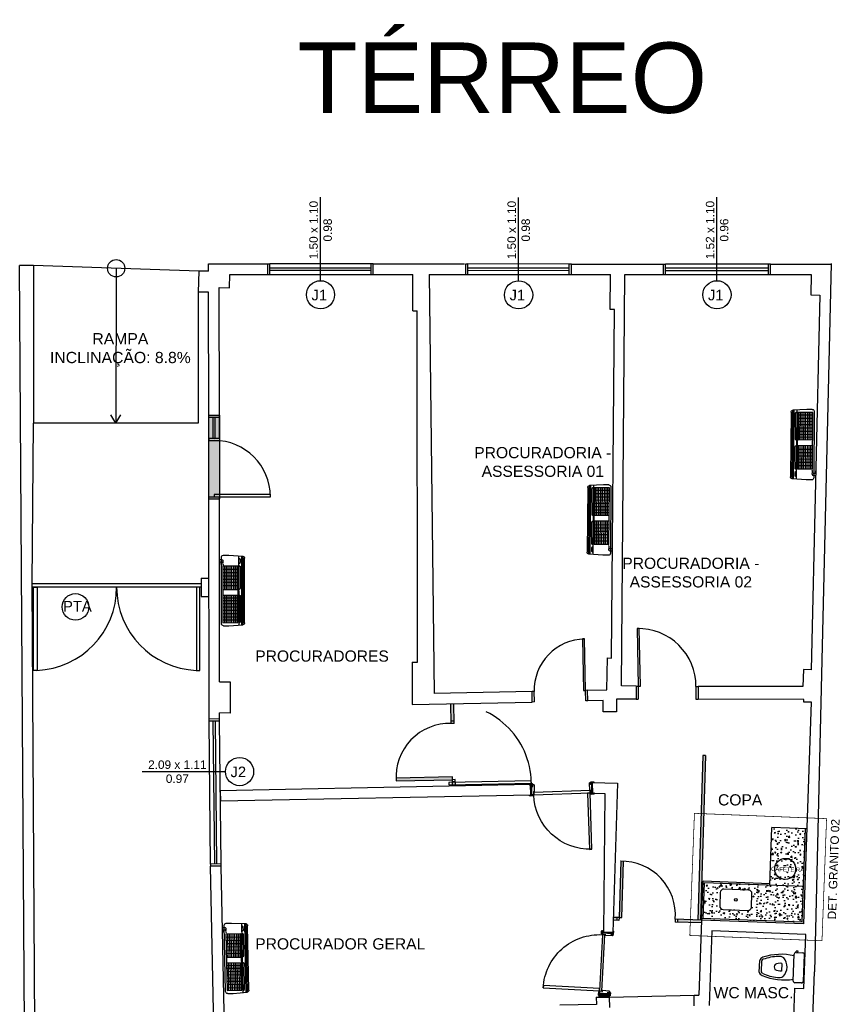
# Model space of a CAD drawing. Header units: inches. Extents: x 352 to 438, y 0 to 186.
# Tile 31 of 40: x 370 to 381, y 171 to 185. Entities that reach past the tile are written whole.
import ezdxf

# ---------------------------------------------------------------- set-up
doc = ezdxf.new("R2010")
doc.units = ezdxf.units.IN
doc.header["$MEASUREMENT"] = 0
for name, pattern in [('DASHDOT', [1, 0.5, -0.25, 0, -0.25]), ('DASHED2', [0.375, 0.25, -0.125]), ('HIDDEN2', [0.1875, 0.125, -0.0625])]:
    doc.linetypes.add(name, pattern=pattern)
for name, color, linetype in [('Móveis', 2, 'Continuous'), ('TJ-CONSTRUIR', 11, 'Continuous'), ('TJ-DEMOLIR', 30, 'HIDDEN2'), ('TJ-DIVISORIA', 96, 'Continuous'), ('TJ-ESQUADRIA1', 1, 'Continuous'), ('TJ-ESQUADRIA2', 2, 'Continuous'), ('TJ-ESQUADRIAS', 2, 'Continuous'), ('TJ-GRANITOVISTA', 2, 'Continuous'), ('TJ-HACHURA', 8, 'Continuous'), ('TJ-LOUCA', 2, 'Continuous'), ('TJ-PAREDE', 5, 'Continuous'), ('TJ-PAREDECORTE', 5, 'Continuous'), ('TJ-PAREDEMURO', 3, 'Continuous'), ('TJ-PISO', 1, 'Continuous'), ('TJ-SPLIT', 142, 'Continuous'), ('TJ-TEXTO01 1PARA100', 1, 'Continuous'), ('TJ-TEXTO02', 2, 'Continuous'), ('TJ-TEXTO03 1PARA100', 3, 'Continuous'), ('TJ-TEXTOESQUADRIA', 200, 'Continuous')]:
    doc.layers.add(name, color=color, linetype=linetype)
doc.layers.add('TJ-DETBANCADAS', color=4, linetype='DASHDOT', lineweight=13)
doc.styles.add('ARIAL', font='arial.ttf')
doc.styles.get("Standard").update_dxf_attribs({"font": 'arial.ttf'})

# ---------------------------------------------------------------- blocks, each defined once
blk = doc.blocks.new('Vaso-p01')
at = {"color": 2}
for p, q in [((-0.162, 0), (0.162, 0)), ((-0.182, -0.077), (-0.198, -0.077)), ((-0.198, -0.077), (-0.198, -0.101)), ((-0.182, -0.101), (-0.198, -0.101)), ((-0.182, -0.101), (-0.182, -0.02)), ((0.182, -0.02), (0.182, -0.101)), ((0.162, -0.121), (-0.162, -0.121)), ((0.07, -0.533), (-0.07, -0.533)), ((0.067, -0.509), (-0.067, -0.509))]:
    blk.add_line(p, q, dxfattribs=at)
at = {"color": 1}
blk.add_line((-0.045, -0.267), (0.047, -0.267), dxfattribs=at)
at = {"color": 2}
for centre, radius, start, end in [((-0.162, -0.02), 0.0203, 90, 180), ((0.162, -0.02), 0.0203, 0, 90), ((-0.162, -0.101), 0.0203, 180, 270), ((0.162, -0.101), 0.0203, 270, 0), ((0.543, -0.252), 0.697, 169.1709, 200.5902), ((0, -0.367), 0.165, 46.9385, 133.0615), ((-0.543, -0.252), 0.697, 339.4098, 10.8291), ((-0.029, -0.3), 0.0988, 147.4418, 187.6795), ((0.543, -0.252), 0.673, 185.1838, 200.8893), ((-0.543, -0.252), 0.673, 339.1107, 354.8162), ((0.029, -0.3), 0.0988, 352.3205, 32.5582), ((-0.059, -0.481), 0.0536, 198.539, 258.4599), ((-0.059, -0.481), 0.0293, 203.7143, 254.3649), ((0.059, -0.481), 0.0293, 285.6351, 336.2857), ((0.059, -0.481), 0.0536, 281.5401, 341.461)]:
    blk.add_arc(centre, radius, start, end, dxfattribs=at)
at = {"color": 1}
for centre, radius, start, end in [((0.09, -0.282), 0.135, 173.5588, 209.061), ((0.001, -0.298), 0.0579, 239.3297, 300.6703), ((-0.088, -0.282), 0.135, 330.939, 6.4412)]:
    blk.add_arc(centre, radius, start, end, dxfattribs=at)
blk = doc.blocks.new('porta 80')
at = {"layer": 'TJ-ESQUADRIAS'}
for p, q in [((-0.161, 0.888), (-0.047, 0.888)), ((-0.161, 0.879), (-0.161, 0.888)), ((-0.155, 0.879), (-0.161, 0.879)), ((-0.161, 0.871), (-0.155, 0.871)), ((-0.155, 0.871), (-0.155, 0.879)), ((-0.117, 0.863), (-0.153, 0.863)), ((-0.117, 0.862), (-0.117, 0.863)), ((-0.112, 0.862), (-0.117, 0.862)), ((-0.117, 0.859), (-0.112, 0.859)), ((-0.117, 0.855), (-0.117, 0.859)), ((-0.115, 0.853), (-0.117, 0.855)), ((-0.019, 0.853), (-0.115, 0.853)), ((-0.112, 0.859), (-0.112, 0.862)), ((-0.047, 0.888), (-0.011, 0.888)), ((-0.037, 0.879), (-0.037, 0.871)), ((-0.011, 0.879), (-0.037, 0.879)), ((-0.037, 0.871), (-0.011, 0.871)), ((-0.011, 0.888), (-0.011, 0.879)), ((-0.011, 0.871), (-0.011, 0.861)), ((-0.161, 0.05), (-0.155, 0.05)), ((-0.161, 0.042), (-0.161, 0.033)), ((-0.155, 0.042), (-0.161, 0.042)), ((-0.161, 0.033), (-0.087, 0.033)), ((-0.155, 0.05), (-0.155, 0.042)), ((-0.117, 0.058), (-0.153, 0.058)), ((-0.115, 0.068), (-0.117, 0.066)), ((-0.117, 0.066), (-0.117, 0.062)), ((-0.117, 0.062), (-0.112, 0.062)), ((-0.117, 0.059), (-0.117, 0.058)), ((-0.112, 0.059), (-0.117, 0.059)), ((-0.019, 0.068), (-0.115, 0.068)), ((-0.112, 0.062), (-0.112, 0.059)), ((-0.087, 0.033), (-0.011, 0.033)), ((-0.037, 0.05), (-0.011, 0.05)), ((-0.037, 0.042), (-0.037, 0.05)), ((-0.011, 0.042), (-0.037, 0.042)), ((-0.011, 0.05), (-0.011, 0.06)), ((-0.011, 0.033), (-0.011, 0.042))]:
    blk.add_line(p, q, dxfattribs=at)
at = {"layer": 'TJ-ESQUADRIAS', "color": 1, "linetype": 'DASHED2', "ltscale": 5}
blk.add_lwpolyline([(-0.957, 0.825), (-0.957, 0.86), (-0.157, 0.86), (-0.157, 0.825), (-0.957, 0.825)], dxfattribs=at)
at = {"layer": 'TJ-ESQUADRIAS'}
for points in [[(-0.161, 0.916), (-0.163, 0.913), (-0.164, 0.913), (-0.164, 0.878), (-0.159, 0.878), (-0.156, 0.875), (-0.156, 0.871), (-0.164, 0.871, -0.414214), (-0.172, 0.879), (-0.172, 0.913, -0.414214), (-0.164, 0.921), (-0.161, 0.921)], [(-0.119, 0.854, -0.165409), (-0.121, 0.855, 0.159727), (-0.119, 0.862), (-0.118, 0.862), (-0.118, 0.854)], [(-0.032, 0.878), (-0.035, 0.875), (-0.035, 0.871), (-0.008, 0.871, 0.414214), (0, 0.879), (0, 0.913, 0.414214), (-0.008, 0.921), (-0.011, 0.921), (-0.011, 0.878)], [(-0.161, 0.005), (-0.163, 0.007), (-0.164, 0.007), (-0.164, 0.042), (-0.159, 0.042), (-0.156, 0.045), (-0.156, 0.05), (-0.164, 0.05, 0.414214), (-0.172, 0.042), (-0.172, 0.008, 0.414214), (-0.164, 0), (-0.161, 0)], [(-0.119, 0.067, 0.165409), (-0.121, 0.066, -0.159727), (-0.119, 0.059), (-0.118, 0.059), (-0.118, 0.067)], [(-0.032, 0.042), (-0.035, 0.045), (-0.035, 0.05), (-0.008, 0.05, -0.414214), (0, 0.042), (0, 0.008, -0.414214), (-0.008, 0), (-0.011, 0), (-0.011, 0.042)]]:
    blk.add_lwpolyline(points, format="xyb", close=True, dxfattribs=at)
blk.add_lwpolyline([(-0.157, 0.86), (-0.122, 0.86), (-0.122, 0.06), (-0.157, 0.06), (-0.157, 0.86)], dxfattribs=at)
at = {"layer": 'TJ-ESQUADRIAS', "color": 1, "linetype": 'DASHED2', "ltscale": 5}
blk.add_arc((-0.157, 0.86), 0.8, 180, 270, dxfattribs=at)
at = {"layer": 'TJ-ESQUADRIAS'}
for centre, start, end in [((-0.153, 0.871), 180, 270), ((-0.019, 0.861), 270, 0), ((-0.153, 0.05), 90, 180), ((-0.019, 0.06), 0, 90)]:
    blk.add_arc(centre, 0.008, start, end, dxfattribs=at)
at = {"layer": 'TJ-PAREDECORTE', "linetype": 'Continuous'}
for p, q in [((-0.161, 0.9), (-0.011, 0.9)), ((-0.161, 0.02), (-0.011, 0.02))]:
    blk.add_line(p, q, dxfattribs=at)
blk = doc.blocks.new('cuba4')
at = {"layer": 'TJ-LOUCA'}
blk.add_lwpolyline([(0.225, -0.095), (0.225, 0.095, 0.414214), (0.175, 0.145), (-0.175, 0.145, 0.414214), (-0.225, 0.095), (-0.225, -0.095, 0.414214), (-0.175, -0.145), (0.175, -0.145, 0.414214)], format="xyb", close=True, dxfattribs=at)
at = {"layer": 'TJ-LOUCA', "color": 1}
blk.add_circle((0, 0), 0.02, dxfattribs=at)
blk = doc.blocks.new('A$C794E0566')
for p, q in [((0.019, 0.014, 0), (0.019, 0.986, 0)), ((0.225, 1, 0), (0.025, 0.988, 0)), ((0.039, 0.01, 0), (0.039, 0.988, 0)), ((0.08, 0.005, 0), (0.08, 0.991, 0)), ((0.3, 1, 0), (0.225, 1, 0)), ((0, 0.042, 0), (0, 0.958, 0)), ((0.08, 0.96, 0), (0.06, 0.945, 0)), ((0.06, 0.896, 0), (0.06, 0.945, 0)), ((0.08, 0.881, 0), (0.06, 0.896, 0)), ((0.08, 0.855, 0), (0.06, 0.84, 0)), ((0.06, 0.531, 0), (0.06, 0.84, 0)), ((0.309, 0.848, 0), (0.097, 0.848, 0)), ((0.097, 0.848, 0), (0.097, 0.043, 0)), ((0.107, 0.515, 0), (0.107, 0.848, 0)), ((0.13, 0.515, 0), (0.13, 0.848, 0)), ((0.155, 0.515, 0), (0.155, 0.848, 0)), ((0.18, 0.515, 0), (0.18, 0.848, 0)), ((0.205, 0.515, 0), (0.205, 0.848, 0)), ((0.232, 0.515, 0), (0.232, 0.848, 0)), ((0.257, 0.515, 0), (0.257, 0.848, 0)), ((0.282, 0.515, 0), (0.282, 0.848, 0)), ((0.309, 0.848, 0), (0.309, 0.043, 0)), ((0.32, 0.935, 0), (0.358, 0.935, 0)), ((0.32, 0.903, 0), (0.358, 0.903, 0)), ((0.33, 0.03, 0), (0.33, 0.97, 0)), ((0.358, 0.903, 0), (0.358, 0.871, 0)), ((0.309, 0.801, 0), (0.097, 0.801, 0)), ((0.309, 0.755, 0), (0.097, 0.755, 0)), ((0.309, 0.709, 0), (0.097, 0.709, 0)), ((0.309, 0.663, 0), (0.097, 0.663, 0)), ((0.309, 0.616, 0), (0.097, 0.616, 0)), ((0.309, 0.57, 0), (0.097, 0.57, 0)), ((0.08, 0.515, 0), (0.06, 0.531, 0)), ((0.08, 0.441, 0), (0.06, 0.425, 0)), ((0.06, 0.055, 0), (0.06, 0.425, 0)), ((0.309, 0.515, 0), (0.097, 0.515, 0)), ((0.309, 0.435, 0), (0.097, 0.435, 0)), ((0.107, 0.043, 0), (0.107, 0.435, 0)), ((0.13, 0.043, 0), (0.13, 0.435, 0)), ((0.155, 0.043, 0), (0.155, 0.435, 0)), ((0.18, 0.043, 0), (0.18, 0.435, 0)), ((0.205, 0.043, 0), (0.205, 0.435, 0)), ((0.232, 0.043, 0), (0.232, 0.435, 0)), ((0.257, 0.043, 0), (0.257, 0.435, 0)), ((0.282, 0.043, 0), (0.282, 0.435, 0)), ((0.309, 0.397, 0), (0.097, 0.397, 0)), ((0.309, 0.397, 0), (0.097, 0.397, 0)), ((0.309, 0.359, 0), (0.097, 0.359, 0)), ((0.309, 0.359, 0), (0.097, 0.359, 0)), ((0.309, 0.313, 0), (0.097, 0.313, 0)), ((0.309, 0.266, 0), (0.097, 0.266, 0)), ((0.309, 0.266, 0), (0.097, 0.266, 0)), ((0.309, 0.266, 0), (0.097, 0.266, 0)), ((0.309, 0.266, 0), (0.097, 0.266, 0)), ((0.309, 0.22, 0), (0.097, 0.22, 0)), ((0.309, 0.22, 0), (0.097, 0.22, 0)), ((0.309, 0.174, 0), (0.097, 0.174, 0)), ((0.309, 0.174, 0), (0.097, 0.174, 0)), ((0.309, 0.174, 0), (0.097, 0.174, 0)), ((0.309, 0.174, 0), (0.097, 0.174, 0)), ((0.225, 0, 0), (0.025, 0.012, 0)), ((0.225, 0, 0), (0.025, 0.012, 0)), ((0.08, 0.04, 0), (0.06, 0.055, 0)), ((0.08, 0.04, 0), (0.06, 0.055, 0)), ((0.309, 0.128, 0), (0.097, 0.128, 0)), ((0.309, 0.128, 0), (0.097, 0.128, 0)), ((0.309, 0.081, 0), (0.097, 0.081, 0)), ((0.309, 0.081, 0), (0.097, 0.081, 0)), ((0.309, 0.081, 0), (0.097, 0.081, 0)), ((0.309, 0.081, 0), (0.097, 0.081, 0)), ((0.309, 0.043, 0), (0.097, 0.043, 0)), ((0.309, 0.043, 0), (0.097, 0.043, 0)), ((0.3, 0, 0), (0.225, 0, 0)), ((0.3, 0, 0), (0.225, 0, 0))]:
    blk.add_line(p, q)
at = {"lineweight": -3}
blk.add_line((0.318, 0.913, 0), (0.318, 0.913, 0), dxfattribs=at)
for centre, start, end in [((0.03, 0.958, 0), 100, 180), ((0.3, 0.97, 0), 0, 90), ((0.03, 0.042, 0), 180, 260), ((0.03, 0.042, 0), 180, 260), ((0.3, 0.03, 0), 270, 0), ((0.3, 0.03, 0), 270, 0)]:
    blk.add_arc(centre, 0.03, start, end)
blk.add_spline([(0.33, 0.943, 0), (0.31, 0.929, 0), (0.31, 0.897, 0), (0.31, 0.873, 0), (0.302, 0.861, 0)], degree=3, dxfattribs=at)

msp = doc.modelspace()

# ---------------------------------------------------------------- hatches: boundary and pattern name
at = {"layer": 'TJ-CONSTRUIR'}
h = msp.add_hatch(color=256, dxfattribs=at)
h.dxf.hatch_style = 1
h.paths.add_polyline_path([(372.359, 179.842), (372.509, 179.842), (372.509, 178.652), (372.359, 178.652)])
h = msp.add_hatch(color=256, dxfattribs=at)
h.dxf.hatch_style = 1
h.paths.add_polyline_path([(378.053, 171.615), (377.902, 171.623), (377.903, 171.575), (378.053, 171.578)])
at = {"layer": 'TJ-DIVISORIA'}
h = msp.add_hatch(color=256, dxfattribs=at)
h.dxf.hatch_style = 1
h.paths.add_polyline_path([(375.861, 174.595), (375.821, 174.594), (375.822, 174.574), (375.862, 174.575)])
h.paths.add_polyline_path([(375.861, 174.625), (375.821, 174.624), (375.821, 174.594), (375.861, 174.595)])
h.paths.add_polyline_path([(375.86, 174.635), (375.82, 174.634), (375.821, 174.624), (375.861, 174.625)])
h.paths.add_polyline_path([(375.819, 174.704), (375.019, 174.688), (375.02, 174.648), (375.82, 174.664)])
h.paths.add_polyline_path([(375.838, 175.743, 0.008775), (375.798, 175.744), (375.803, 175.494), (375.843, 175.494)])
h.paths.add_polyline_path([(375.838, 175.744), (375.807, 175.744, -0.006751), (375.838, 175.743)])
at = {"layer": 'TJ-DIVISORIA', "true_color": 0xafd9aa}
h = msp.add_hatch(color=9, dxfattribs=at)
h.dxf.hatch_style = 1
h.paths.add_polyline_path([(379.415, 175.006), (379.375, 175.007), (379.306, 172.673), (379.346, 172.672)])
at = {"layer": 'TJ-DIVISORIA'}
h = msp.add_hatch(color=256, dxfattribs=at)
h.dxf.hatch_style = 1
h.paths.add_polyline_path([(378.157, 172.707), (378.107, 172.708), (378.105, 172.668), (378.155, 172.667)])
h.paths.add_polyline_path([(378.25, 173.504), (378.21, 173.506), (378.187, 172.706), (378.227, 172.705)])
h.paths.add_polyline_path([(379.36, 172.671), (379.016, 172.681), (379.015, 172.641), (379.359, 172.631)])
at = {"layer": 'TJ-HACHURA', "linetype": 'Continuous'}
h = msp.add_hatch(dxfattribs=at)
h.set_pattern_fill('AR-CONC', color=8, scale=0.025)
h.set_pattern_definition([(50, (3.68957, 8.43552), (0.179315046, -0.015688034), [0.01875, -0.20625]), (355, (3.68957, 8.43552), (-0.03468783, 0.18804803), [0.015, -0.165]), (100.451444, (3.70451, 8.43421), (0.14462721, 0.17236), [0.01593505, -0.17528553]), (46.1842, (3.68957, 8.48552), (0.26681033, -0.04137982), [0.028125, -0.309375]), (96.635635, (3.7118, 8.48207), (0.23366549, 0.24352965), [0.02390259, -0.26292844]), (351.184164, (3.68957, 8.48552), (0.23366549, 0.24352965), [0.0225, -0.2475]), (21, (3.71457, 8.47302), (0.149226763, -0.100654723), [0.01875, -0.20625]), (326, (3.71457, 8.47302), (0.06082883, 0.18128751), [0.015, -0.165]), (71.451445, (3.727, 8.46463), (0.210055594, 0.08063279), [0.01593505, -0.17528553]), (37.5, (3.689567, 8.43552), (0.003039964, 0.083223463), [0, -0.163, 0, -0.1675, 0, -0.165625]), (7.5, (3.68957, 8.43552), (0.065767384, 0.098602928), [0, -0.0955, 0, -0.15925, 0, -0.063125]), (327.5, (3.633817, 8.43552), (0.133455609, -0.005638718), [0, -0.0625, 0, -0.195, 0, -0.25875]), (317.5, (3.60882, 8.43552), (0.145796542, 0.025026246), [0, -0.08125, 0, -0.1295, 0, -0.18375])])
h.paths.add_polyline_path([(380.809, 173.149), (380.329, 173.166), (379.4, 173.2), (379.381, 172.69), (380.79, 172.639)])
h.paths.add_polyline_path([(380.068, 172.856, -0.414214), (380.016, 172.808), (379.666, 172.82, -0.414214), (379.618, 172.872), (379.625, 173.062, -0.414214), (379.677, 173.11), (380.026, 173.097, -0.414214), (380.074, 173.046)], flags=16)
h.paths.add_polyline_path([(379.826, 172.959, -1), (379.866, 172.959, -1)], flags=0)
h.paths.add_polyline_path([(380.838, 173.969), (380.359, 173.986), (380.329, 173.166), (380.809, 173.149)])

# ---------------------------------------------------------------- linework, layer by layer
at = {"layer": 'Móveis'}
msp.add_circle((380.548, 173.397), 0.15, dxfattribs=at)
at = {"layer": 'TJ-DEMOLIR', "ltscale": 10}
for p, q in [((372.359, 179.812), (372.359, 179.842)), ((372.359, 179.812), (372.509, 179.812)), ((372.359, 179.512), (372.359, 179.812)), ((372.419, 179.512), (372.419, 179.812)), ((372.449, 179.512), (372.449, 179.812)), ((372.509, 179.812), (372.509, 179.842)), ((372.509, 179.512), (372.509, 179.812)), ((372.359, 179.512), (372.509, 179.512)), ((372.359, 179.512), (372.359, 179.482)), ((372.359, 179.482), (372.509, 179.482)), ((372.509, 179.512), (372.509, 179.482)), ((372.359, 178.682), (372.509, 178.682)), ((372.359, 178.652), (372.359, 178.682)), ((372.509, 178.652), (372.509, 178.682)), ((378.053, 171.578), (379.253, 171.603))]:
    msp.add_line(p, q, dxfattribs=at)
for points in [[(372.434, 178.682), (373.234, 178.683), (373.234, 178.713), (372.434, 178.712)], [(375.771, 174.593), (376.941, 174.616), (376.94, 174.646), (375.771, 174.623)]]:
    msp.add_lwpolyline(points, close=True, dxfattribs=at)
for centre, radius, start, end in [((372.434, 178.682), 0.8, 0.0389, 90.0389), ((375.801, 174.603), 1.14, 1.1604, 92.6485)]:
    msp.add_arc(centre, radius, start, end, dxfattribs=at)
at = {"layer": 'TJ-DETBANCADAS', "ltscale": 4, "const_width": 0.01}
msp.add_lwpolyline([(381.07, 172.377), (379.192, 172.452), (379.258, 174.186), (381.135, 174.111)], close=True, dxfattribs=at)
at = {"layer": 'TJ-DIVISORIA'}
for p, q in [((375.804, 175.464), (375.798, 175.744)), ((375.844, 175.464), (375.838, 175.744)), ((375.843, 175.494), (375.803, 175.494)), ((375.844, 175.464), (375.804, 175.464)), ((375.86, 174.665), (375.82, 174.664)), ((375.822, 174.574), (375.82, 174.664)), ((375.862, 174.575), (375.86, 174.665)), ((375.86, 174.635), (375.82, 174.634)), ((378.187, 172.706), (378.107, 172.708)), ((378.157, 172.707), (378.155, 172.667)), ((378.187, 172.706), (378.185, 172.666)), ((378.986, 172.682), (378.985, 172.642)), ((379.36, 172.671), (378.986, 172.682)), ((379.016, 172.681), (379.015, 172.641)), ((378.185, 172.666), (378.105, 172.668)), ((379.359, 172.631), (378.985, 172.642))]:
    msp.add_line(p, q, dxfattribs=at)
at = {"layer": 'TJ-DIVISORIA', "color": 9, "true_color": 0xafd9aa}
for p, q in [((379.375, 175.007), (379.306, 172.671)), ((379.415, 175.006), (379.346, 172.67)), ((379.415, 175.006), (379.375, 175.007))]:
    msp.add_line(p, q, dxfattribs=at)
at = {"layer": 'TJ-DIVISORIA'}
for points in [[(375.819, 174.704), (375.019, 174.688), (375.02, 174.648), (375.82, 174.664)], [(378.227, 172.705), (378.25, 173.504), (378.21, 173.506), (378.187, 172.706)]]:
    msp.add_lwpolyline(points, close=True, dxfattribs=at)
for centre, start, end in [((375.781, 174.701), 88.3189, 184.0019), ((378.225, 172.743), 355.4549, 91.1378)]:
    msp.add_arc(centre, 0.763, start, end, dxfattribs=at)
at = {"layer": 'TJ-ESQUADRIA1'}
for p, q in [((374.666, 181.988), (373.226, 181.989)), ((377.48, 181.987), (376.04, 181.988)), ((380.308, 181.987), (378.848, 181.987)), ((373.226, 181.839), (374.666, 181.838)), ((376.04, 181.838), (377.48, 181.837)), ((378.848, 181.837), (380.308, 181.837)), ((372.384, 173.465), (372.362, 175.495)), ((372.534, 173.467), (372.511, 175.497))]:
    msp.add_line(p, q, dxfattribs=at)
at = {"layer": 'TJ-ESQUADRIA1', "color": 9}
for p, q in [((372.25, 177.446), (369.85, 177.446)), ((372.25, 177.396), (369.85, 177.396))]:
    msp.add_line(p, q, dxfattribs=at)
at = {"layer": 'TJ-ESQUADRIA1', "color": 2}
for points in [[(369.869, 177.396), (369.919, 177.396), (369.919, 176.216), (369.869, 176.216)], [(372.232, 177.396), (372.182, 177.396), (372.182, 176.216), (372.232, 176.216)]]:
    msp.add_lwpolyline(points, close=True, dxfattribs=at)
at = {"layer": 'TJ-ESQUADRIA1'}
for centre, radius, start, end in [((369.869, 177.396), 1.181, 272.3946, 0), ((372.231, 177.396), 1.181, 180, 267.6054), ((378.46, 175.99), 0.82, 359.9357, 91.1604), ((377.71, 175.932), 0.73, 91.1604, 181.1604)]:
    msp.add_arc(centre, radius, start, end, dxfattribs=at)
at = {"layer": 'TJ-ESQUADRIA2'}
for p, q in [((373.196, 181.989), (373.226, 181.989)), ((373.226, 181.839), (373.226, 181.989)), ((374.666, 181.928), (373.226, 181.929)), ((374.666, 181.838), (374.666, 181.988)), ((374.696, 181.988), (374.666, 181.988)), ((376.01, 181.988), (376.04, 181.988)), ((376.04, 181.838), (376.04, 181.988)), ((377.48, 181.927), (376.04, 181.928)), ((377.48, 181.837), (377.48, 181.987)), ((377.51, 181.987), (377.48, 181.987)), ((378.818, 181.987), (378.848, 181.987)), ((378.848, 181.837), (378.848, 181.987)), ((380.308, 181.927), (378.848, 181.927)), ((380.308, 181.837), (380.308, 181.987)), ((380.338, 181.987), (380.308, 181.987)), ((373.196, 181.839), (373.226, 181.839)), ((373.226, 181.899), (374.666, 181.898)), ((374.666, 181.838), (374.696, 181.838)), ((376.01, 181.838), (376.04, 181.838)), ((376.04, 181.898), (377.48, 181.897)), ((377.48, 181.837), (377.51, 181.837)), ((378.818, 181.837), (378.848, 181.837)), ((378.848, 181.897), (380.308, 181.897)), ((380.308, 181.837), (380.338, 181.837)), ((376.981, 175.917), (376.951, 175.917)), ((376.984, 175.768), (376.981, 175.917)), ((377.74, 175.933), (377.71, 175.932)), ((377.713, 175.782), (377.71, 175.932)), ((378.43, 175.99), (378.46, 175.99)), ((378.46, 175.99), (378.46, 175.808)), ((379.28, 175.989), (379.28, 175.807)), ((379.28, 175.989), (379.31, 175.989)), ((376.984, 175.768), (376.954, 175.767)), ((377.743, 175.783), (377.713, 175.782)), ((378.43, 175.808), (378.46, 175.808)), ((379.28, 175.807), (379.31, 175.808)), ((372.362, 175.495), (372.362, 175.525)), ((372.511, 175.497), (372.362, 175.495)), ((372.444, 173.466), (372.422, 175.496)), ((372.474, 173.466), (372.452, 175.496)), ((372.511, 175.497), (372.51, 175.527)), ((372.534, 173.467), (372.384, 173.465)), ((372.384, 173.465), (372.384, 173.435)), ((372.534, 173.437), (372.534, 173.467))]:
    msp.add_line(p, q, dxfattribs=at)
for points in [[(378.46, 175.99), (378.49, 175.991), (378.474, 176.811), (378.444, 176.81)], [(377.68, 175.932), (377.71, 175.932), (377.696, 176.662), (377.666, 176.662)]]:
    msp.add_lwpolyline(points, close=True, dxfattribs=at)
at = {"layer": 'TJ-GRANITOVISTA'}
for p, q in [((380.329, 173.166), (380.359, 173.986)), ((380.858, 173.968), (380.359, 173.986)), ((379.36, 172.671), (379.38, 173.221)), ((380.33, 173.186), (379.38, 173.221)), ((379.381, 172.69), (379.4, 173.2)), ((380.809, 173.149), (379.4, 173.2))]:
    msp.add_line(p, q, dxfattribs=at)
at = {"layer": 'TJ-GRANITOVISTA', "color": 3}
for p, q in [((380.79, 172.639), (380.838, 173.969)), ((380.838, 173.969), (380.858, 173.968)), ((379.361, 172.691), (379.36, 172.671)), ((380.79, 172.639), (379.361, 172.691))]:
    msp.add_line(p, q, dxfattribs=at)
at = {"layer": 'TJ-PAREDE'}
for p, q in [((372.357, 181.886), (372.357, 181.989)), ((372.357, 181.989), (373.196, 181.989)), ((373.196, 181.839), (373.196, 181.989)), ((374.696, 181.838), (374.696, 181.988)), ((374.696, 181.988), (375.991, 181.988)), ((376.01, 181.838), (376.01, 181.988)), ((377.51, 181.837), (377.51, 181.987)), ((377.51, 181.987), (378.818, 181.987)), ((378.818, 181.837), (378.818, 181.987)), ((380.338, 181.987), (381.207, 181.986)), ((380.338, 181.837), (380.338, 181.987)), ((381.202, 181.995), (380.965, 171.937)), ((372.217, 181.886), (372.207, 181.586)), ((372.357, 181.886), (372.217, 181.886)), ((372.652, 181.649), (372.656, 181.839)), ((372.656, 181.839), (373.196, 181.839)), ((374.696, 181.838), (375.256, 181.838)), ((375.256, 181.323), (375.256, 181.838)), ((375.49, 181.838), (376.01, 181.838)), ((375.49, 181.838), (375.561, 175.889)), ((377.51, 181.837), (378.065, 181.837)), ((378.06, 181.342), (378.065, 181.837)), ((378.22, 175.995), (378.27, 181.837)), ((378.27, 181.837), (378.818, 181.837)), ((380.338, 181.837), (380.918, 181.836)), ((380.918, 181.836), (380.911, 181.547)), ((372.507, 181.652), (372.652, 181.649)), ((372.509, 179.842), (372.507, 181.652)), ((372.357, 181.586), (372.207, 181.586)), ((372.359, 179.842), (372.357, 181.586)), ((380.911, 181.547), (381.041, 181.543)), ((381.041, 181.543), (380.916, 176.225)), ((375.256, 181.323), (375.321, 181.323)), ((375.323, 176.333), (375.321, 181.323)), ((378.12, 181.342), (378.06, 181.342)), ((378.078, 176.392), (378.12, 181.342)), ((372.359, 179.842), (372.509, 179.842)), ((372.359, 178.652), (372.359, 179.842)), ((372.509, 179.842), (372.509, 178.652)), ((372.362, 175.526), (372.359, 178.652)), ((372.359, 178.652), (372.509, 178.652)), ((372.511, 176.052), (372.509, 178.652)), ((372.25, 177.526), (372.36, 177.527)), ((372.25, 177.526), (372.25, 177.446)), ((372.25, 177.446), (372.25, 177.266)), ((372.25, 177.266), (372.36, 177.267)), ((375.248, 176.333), (375.246, 175.732)), ((375.248, 176.333), (375.323, 176.333)), ((378.013, 175.938), (378.023, 176.393)), ((378.023, 176.393), (378.078, 176.392)), ((380.806, 176.228), (380.8, 175.988)), ((380.916, 176.225), (380.806, 176.228)), ((372.511, 176.052), (372.661, 176.052)), ((372.661, 176.052), (372.662, 175.608)), ((376.951, 175.917), (375.561, 175.889)), ((376.954, 175.767), (376.951, 175.917)), ((377.74, 175.933), (378.013, 175.938)), ((377.743, 175.783), (377.74, 175.933)), ((378.43, 175.99), (378.22, 175.995)), ((378.43, 175.99), (378.43, 175.808)), ((380.8, 175.988), (379.31, 175.989)), ((379.31, 175.989), (379.31, 175.807)), ((375.246, 175.732), (376.954, 175.767)), ((377.963, 175.787), (377.743, 175.783)), ((377.96, 175.628), (377.96, 175.788)), ((378.43, 175.808), (378.15, 175.808)), ((378.15, 175.808), (378.15, 175.628)), ((380.81, 175.805), (379.31, 175.807)), ((380.81, 175.765), (380.81, 175.805)), ((380.81, 172.619), (380.923, 175.765)), ((380.923, 175.765), (380.81, 175.765)), ((378.15, 175.628), (377.96, 175.628)), ((372.51, 175.527), (372.362, 175.525)), ((372.51, 175.527), (372.513, 175.613)), ((372.663, 175.608), (372.513, 175.613)), ((375.772, 174.573), (372.522, 174.507)), ((372.522, 174.507), (372.524, 174.357)), ((376.931, 174.596), (375.772, 174.573)), ((376.934, 174.446), (376.931, 174.596)), ((377.799, 174.474), (377.803, 174.624)), ((377.803, 174.624), (378.163, 174.614)), ((378.163, 174.614), (378.1, 172.495)), ((376.934, 174.446), (372.524, 174.357)), ((377.799, 174.474), (377.984, 174.469)), ((377.984, 174.469), (377.965, 172.501)), ((372.534, 173.437), (372.384, 173.435)), ((372.436, 170.879), (372.384, 173.434)), ((372.576, 171.367), (372.534, 173.437)), ((379.36, 172.671), (379.322, 171.604)), ((380.81, 172.619), (379.36, 172.671)), ((378.1, 172.494), (377.965, 172.501)), ((379.505, 172.516), (379.467, 171.457)), ((380.839, 172.468), (379.505, 172.516)), ((380.811, 171.698), (380.839, 172.468)), ((380.387, 155.968), (380.965, 171.937)), ((380.671, 171.278), (380.686, 171.703)), ((380.686, 171.703), (380.811, 171.698)), ((377.863, 171.574), (378.053, 171.578)), ((377.863, 171.574), (377.865, 171.474)), ((378.053, 171.615), (377.902, 171.623)), ((377.903, 171.575), (377.902, 171.623)), ((378.053, 171.578), (378.053, 171.615)), ((378.056, 171.428), (378.053, 171.578)), ((379.253, 171.603), (379.322, 171.604)), ((379.256, 171.453), (379.253, 171.603)), ((377.865, 171.474), (377.345, 171.464))]:
    msp.add_line(p, q, dxfattribs=at)
at = {"layer": 'TJ-PAREDEMURO'}
for p, q in [((369.817, 158.455), (369.672, 181.965)), ((369.869, 181.965), (369.672, 181.965)), ((369.869, 181.965), (369.869, 179.726)), ((369.85, 177.446), (369.869, 179.726)), ((369.967, 158.456), (369.85, 177.446))]:
    msp.add_line(p, q, dxfattribs=at)
at = {"layer": 'TJ-PISO'}
for p, q in [((372.217, 181.886), (369.869, 181.965)), ((371.043, 181.926), (371.038, 179.726)), ((372.207, 181.586), (372.207, 179.726)), ((371.038, 179.726), (370.969, 179.847)), ((371.038, 179.726), (371.108, 179.847)), ((372.207, 179.726), (369.869, 179.726))]:
    msp.add_line(p, q, dxfattribs=at)
msp.add_circle((371.043, 181.926), 0.123, dxfattribs=at)
at = {"layer": 'TJ-TEXTOESQUADRIA', "color": 1}
for p, q in [((373.946, 181.75), (373.946, 182.934)), ((376.76, 181.749), (376.76, 182.933)), ((379.578, 181.75), (379.578, 182.934)), ((371.412, 174.779), (372.596, 174.779))]:
    msp.add_line(p, q, dxfattribs=at)
for centre in [(373.946, 181.55), (376.76, 181.549), (379.578, 181.55), (372.796, 174.779)]:
    msp.add_circle(centre, 0.2, dxfattribs=at)
at = {"layer": 'TJ-TEXTOESQUADRIA'}
msp.add_circle((370.464, 177.117), 0.189, dxfattribs=at)

# ---------------------------------------------------------------- block references
at = {"rotation": 357.928353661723}
msp.add_blockref('cuba4', (379.846, 172.959), dxfattribs=at)
at = {"layer": 'TJ-ESQUADRIA2', "linetype": 'Continuous', "xscale": -1}
for p, rotation in [((376.911, 174.604), 271.8671349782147), ((378.112, 172.514), 176.8995199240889)]:
    msp.add_blockref('porta 80', p, dxfattribs=dict(at, rotation=rotation))
at = {"layer": 'TJ-LOUCA', "xscale": 1.181102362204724, "yscale": 1.181102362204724, "zscale": 1.181102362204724, "rotation": 267.8711311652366}
msp.add_blockref('Vaso-p01', (380.812, 171.991), dxfattribs=at)
at = {"layer": 'TJ-SPLIT', "xscale": -1}
for p, rotation in [((380.631, 179.924, 0), 179.5130192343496), ((377.742, 178.853, 0), 179.5130192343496), ((372.868, 176.851, 0), 0.0388878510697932), ((372.928, 171.633, 0), 1.160388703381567)]:
    msp.add_blockref('A$C794E0566', p, dxfattribs=dict(at, rotation=rotation))

# ---------------------------------------------------------------- texts
at = {"layer": 'Móveis', "color": 1, "insert": (380.348, 173.429), "char_height": 0.06, "attachment_point": 1, "rotation": 357.9284}
msp.add_mtext_dynamic_manual_height_columns('CAFETEIRA', width=0.85335, gutter_width=12.5, heights=[0], dxfattribs=at)
at = {"layer": 'TJ-DETBANCADAS', "insert": (381.149, 172.683), "char_height": 0.12, "width": 3.07229, "attachment_point": 1, "rotation": 87.9284, "style": 'ARIAL'}
msp.add_mtext('DET. GRANITO 02', dxfattribs=at)
at = {"layer": 'TJ-TEXTO01 1PARA100', "insert": (370.051, 181.006), "char_height": 0.16, "width": 2.10349, "attachment_point": 1, "style": 'ARIAL'}
msp.add_mtext('\\pxqc;RAMPA\\PINCLINAÇÃO: 8.8%', dxfattribs=at)
at = {"layer": 'TJ-TEXTO02', "insert": (371.966, 185.133), "char_height": 1, "attachment_point": 1}
msp.add_mtext_dynamic_manual_height_columns('\\pxqc;TÉRREO', width=9.1252, gutter_width=1, heights=[0], dxfattribs=at)
at = {"layer": 'TJ-TEXTO03 1PARA100', "attachment_point": 1, "style": 'ARIAL'}
for s, insert, char_height, width in [('\\pxqc;PROCURADORIA - ASSESSORIA 01', (375.458, 179.388), 0.15875, 3.2914), ('\\pxqc;PROCURADORIA - ASSESSORIA 02', (377.561, 177.817), 0.15875, 3.2914), ('PROCURADORES', (373.019, 176.499), 0.15875, 3.2914), ('\\pxqc;COPA', (378.885, 174.457), 0.1588, 2.04472), ('PROCURADOR GERAL', (373.019, 172.412), 0.15875, 3.2914), ('\\pxqc;WC MASC.', (379.075, 171.719), 0.15875, 2.04472)]:
    msp.add_mtext(s, dxfattribs=dict(at, insert=insert, char_height=char_height, width=width))
at = {"layer": 'TJ-TEXTOESQUADRIA', "color": 1, "char_height": 0.12, "attachment_point": 1, "rotation": 90}
for s, insert in [('\\pxqc;1.50 x 1.10\\P0.98', (373.787, 181.916)), ('\\pxqc;1.50 x 1.10\\P0.98', (376.601, 181.916)), ('\\pxqc;1.52 x 1.10\\P0.96', (379.42, 181.916))]:
    msp.add_mtext_dynamic_manual_height_columns(s, width=1.10575, gutter_width=12.5, heights=[0], dxfattribs=dict(at, insert=insert))
at = {"layer": 'TJ-TEXTOESQUADRIA', "char_height": 0.15, "attachment_point": 1}
for s, insert in [('\\pxqc;{\\C107;J1}', (373.805, 181.621)), ('\\pxqc;{\\C107;J1}', (376.619, 181.621)), ('\\pxqc;{\\C107;J1}', (379.437, 181.621)), ('\\pxqc;{\\C107;J2}', (372.655, 174.85))]:
    msp.add_mtext_dynamic_manual_height_columns(s, width=0.24665, gutter_width=12.5, heights=[0], dxfattribs=dict(at, insert=insert))
at = {"layer": 'TJ-TEXTOESQUADRIA', "insert": (370.288, 177.202), "char_height": 0.1502, "width": 0.4233, "attachment_point": 1, "style": 'ARIAL'}
msp.add_mtext('PTA', dxfattribs=at)
at = {"layer": 'TJ-TEXTOESQUADRIA', "color": 1, "insert": (371.359, 174.938), "char_height": 0.12, "attachment_point": 1}
msp.add_mtext_dynamic_manual_height_columns('\\pxqc;2.09 x 1.11\\P0.97', width=1.10575, gutter_width=12.5, heights=[0], dxfattribs=at)

doc.saveas('drawing.dxf')
